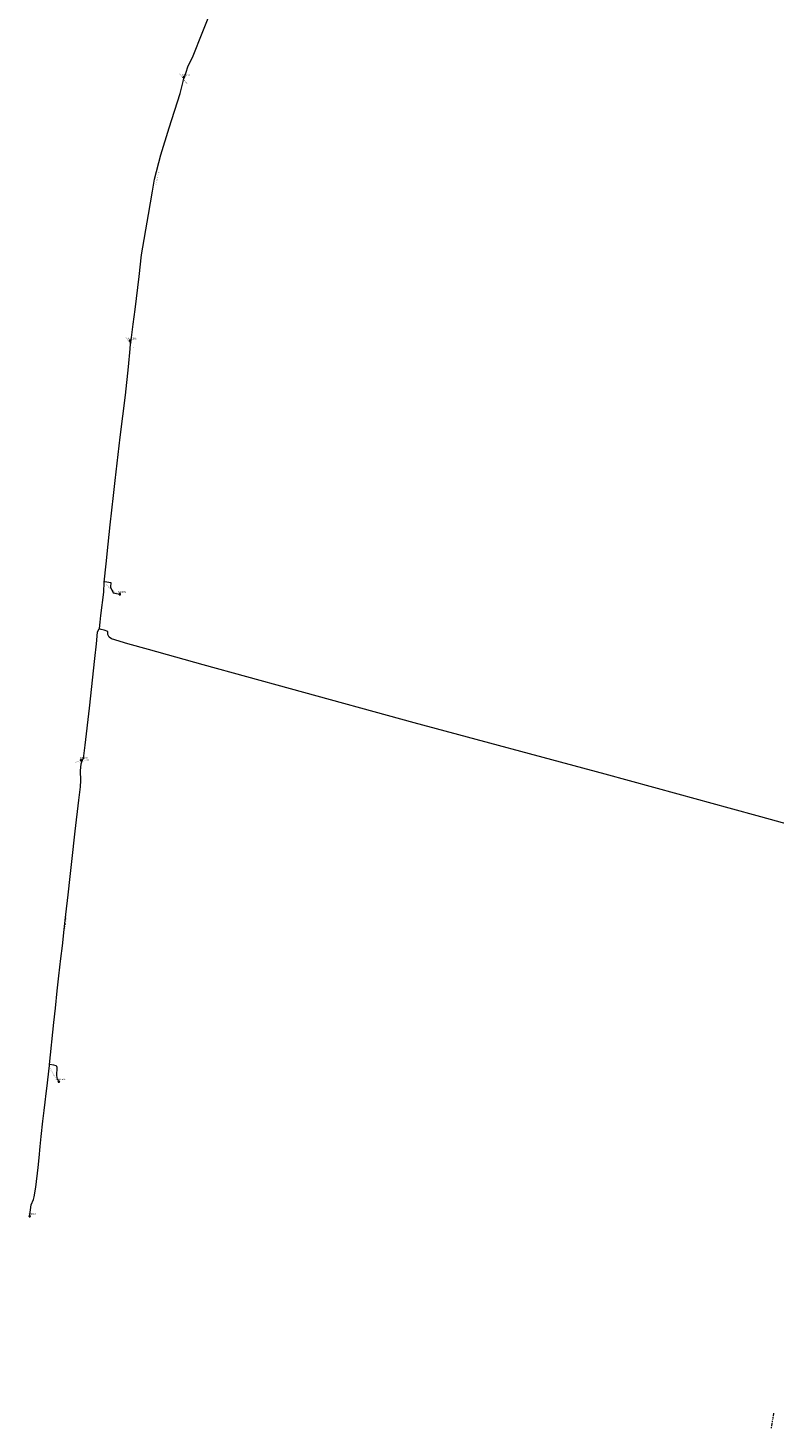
# Model space of a CAD drawing. Extents: x 149823 to 156818, y 468751 to 475536.
# Tile 4 of 27: x 152382 to 153018, y 471454 to 472647. Entities that reach past the tile are written whole.
import ezdxf
from ezdxf.enums import TextEntityAlignment as Align
from ezdxf.lldxf.tags import DXFTag

# ---------------------------------------------------------------- set-up
doc = ezdxf.new("R2010")
doc.units = 0
doc.header["$LTSCALE"] = 0.5
doc.linetypes.add('RI-OVERIG-SO', pattern=[17, 5, -2, 2, -2, 0, -2, 2, -2])
doc.layers.get('0').update_dxf_attribs({"linetype": 'CONTINUOUS'})
for name, color, linetype, lineweight in [('B-OI-RI-OVERIG_DUIKER-G', 171, 'RI-OVERIG-SO', 18), ('B-OI-RI-PERSLEIDING-G', 210, 'RI-PERS-SO', 18), ('B-OI-RI-PERSLEIDING-T30', 210, 'CONTINUOUS', 35), ('B-OI-RI-PERSLEIDING_PUTNUMMER-T50', 210, 'CONTINUOUS', 50), ('B-OI-RI-PERSLEIDING_RIOOLPUT_POMPPUT-S-250', 210, 'CONTINUOUS', 18)]:
    doc.layers.add(name, color=color, linetype=linetype, lineweight=lineweight)
doc.styles.add('NLCS-ISO-M250-T30', font='NLCS-ISO.ttf', dxfattribs={"height": 0.75})
doc.styles.add('NLCS-ISO-M250-T50', font='NLCS-ISO.ttf', dxfattribs={"height": 1.25})
tags = doc.linetypes.add('RI-PERS-SO', pattern='A,7,-2,["P",Standard,S=1.8,R=0,X=-0.5,Y=-0.9],-2,7,-2,[102,NLCS.SHX,S=1,R=180,X=0,Y=0],-2', length=22).pattern_tags.tags
tags[6] = DXFTag(74, 10)

# ---------------------------------------------------------------- blocks, each defined once
blk = doc.blocks.new('B-SRI-PUT_POMPPUT-SO')
for p, q in [((-1.7, -1), (0, 2)), ((0, 2), (1.7, -1)), ((1.7, -1), (-1.7, -1))]:
    blk.add_line(p, q)
blk.add_lwpolyline([(-2, -2), (2, -2), (2, 2), (-2, 2)], close=True)
blk.add_circle((0, 0), 2)

msp = doc.modelspace()

# ---------------------------------------------------------------- linework, layer by layer
at = {"layer": 'B-OI-RI-OVERIG_DUIKER-G'}
msp.add_lwpolyline([(153017.7, 471466.1), (153015.7, 471453.5)], dxfattribs=at)
at = {"layer": 'B-OI-RI-PERSLEIDING-G'}
for points in [[(152442.5, 472135), (152442.7, 472135.3), (152443.3, 472140.8), (152443.9, 472146.4), (152446.4, 472166.2), (152446.7, 472174.7), (152448.4, 472190.3), (152450.1, 472207.3), (152451.8, 472223.8), (152454.7, 472248.8), (152456.1, 472261.6), (152460.4, 472298.5), (152465, 472334.1), (152467.5, 472358.3), (152469, 472373.7), (152469.2, 472378.1), (152469.5, 472378.9), (152471.4, 472394.7), (152473.3, 472407.3), (152476.6, 472435.5), (152478.6, 472453.8), (152484.5, 472488.4), (152488, 472508.1), (152489.8, 472518.4), (152495.2, 472539.3), (152502.3, 472562.3), (152511.5, 472591.5), (152514.2, 472601.8), (152514.5, 472603.5), (152515.2, 472605.2), (152518.3, 472614.1), (152522.6, 472623.7), (152530.3, 472642.9), (152543.3, 472675.2)], [(152514.6, 472605.3), (152515, 472604.8)], [(152468.9, 472380.5), (152469.4, 472379.9), (152469.6, 472379.5)], [(152446.8, 472175.3), (152447.5, 472175.2), (152452.6, 472174.6), (152452.1, 472170.5), (152454.4, 472165.7), (152460.1, 472164.5)], [(152383.2, 471634.1), (152383.5, 471635.3), (152384.6, 471643.8), (152386.5, 471648.3), (152387, 471650.6), (152388.6, 471658.9), (152390.4, 471675.6), (152391.3, 471684), (152392.3, 471693.6), (152393.2, 471702.1), (152394.6, 471715.2), (152395.6, 471724.2), (152396.5, 471731.4), (152397.3, 471738.6), (152397.8, 471743.1), (152400.2, 471762.7), (152400.3, 471763.5), (152403.8, 471799.4), (152405.2, 471811.5), (152406.8, 471826.4), (152408.2, 471839), (152409.9, 471853.8), (152411.2, 471864.8), (152412.7, 471878.5), (152414.2, 471891.4), (152416, 471908.1), (152417.8, 471923.9), (152419.3, 471936.6), (152422.2, 471962.5), (152425.2, 471988.8), (152426.5, 472000.2), (152427, 472005.6), (152426.7, 472014), (152427.2, 472019.9), (152428.2, 472023.3), (152429.1, 472024.5), (152430.6, 472035.7), (152434.2, 472067.2), (152438.9, 472109.6), (152440.2, 472122.3), (152441, 472132.1), (152441.4, 472132.9), (152442.5, 472135)], [(153055.1, 471961.2), (153006.9, 471974.6), (152979.9, 471982), (152936.5, 471993.9), (152874.2, 472011), (152711.3, 472054.9), (152605.8, 472083.7), (152531.1, 472104.4), (152484.5, 472117.4), (152467, 472122.3), (152453.2, 472126.5), (152451, 472128), (152450, 472130.1), (152449.9, 472131.7), (152449.8, 472132.8), (152446.8, 472133.7), (152444.2, 472134.5), (152442.5, 472135)], [(152427, 472023), (152428.2, 472023.3)], [(152408.2, 471748.9), (152407.6, 471750), (152406.9, 471750.7), (152406.5, 471754), (152406.6, 471761), (152406.4, 471761.9), (152405.8, 471762.3), (152403.8, 471762.8), (152400.3, 471763.6)]]:
    msp.add_lwpolyline(points, dxfattribs=at)

# ---------------------------------------------------------------- block references
at = {"layer": 'B-OI-RI-PERSLEIDING_RIOOLPUT_POMPPUT-S-250', "xscale": 0.25, "yscale": 0.25, "zscale": 0.25}
for p in [(152514.6, 472605.3), (152468.9, 472380.5), (152460.1, 472164.5), (152427, 472023), (152408.2, 471748.9), (152383.2, 471634.1)]:
    msp.add_blockref('B-SRI-PUT_POMPPUT-SO', p, dxfattribs=at)

# ---------------------------------------------------------------- texts
at = {"layer": 'B-OI-RI-PERSLEIDING-T30', "style": 'NLCS-ISO-M250-T30'}
for rotation, p in [(307.2879, (152514, 472604.5)), (75.6304, (152492.1, 472518.8)), (305.569, (152468.4, 472379.4)), (321.0389, (152452.8, 472169.1)), (11.4592, (152427.8, 472022.2)), (83.0789, (152413.9, 471884.4)), (298.1206, (152403.3, 471755.7))]:
    msp.add_text(' 63 Polyethyleen Rond', height=0.75, rotation=rotation, dxfattribs=at).set_placement(p, align=Align.MIDDLE_CENTER)
at = {"layer": 'B-OI-RI-PERSLEIDING_PUTNUMMER-T50', "style": 'NLCS-ISO-M250-T50'}
for s, p in [('106DG02', (152516.6, 472607.3)), ('106DG03', (152470.9, 472382.5)), ('106DG04', (152462.1, 472166.5)), ('106DG05', (152429, 472025)), ('106DG06', (152410.2, 471750.9)), ('106DG07', (152385.2, 471636.1))]:
    msp.add_text(s, height=1.25, dxfattribs=at).set_placement(p, align=Align.MIDDLE_CENTER)

doc.saveas('drawing.dxf')
